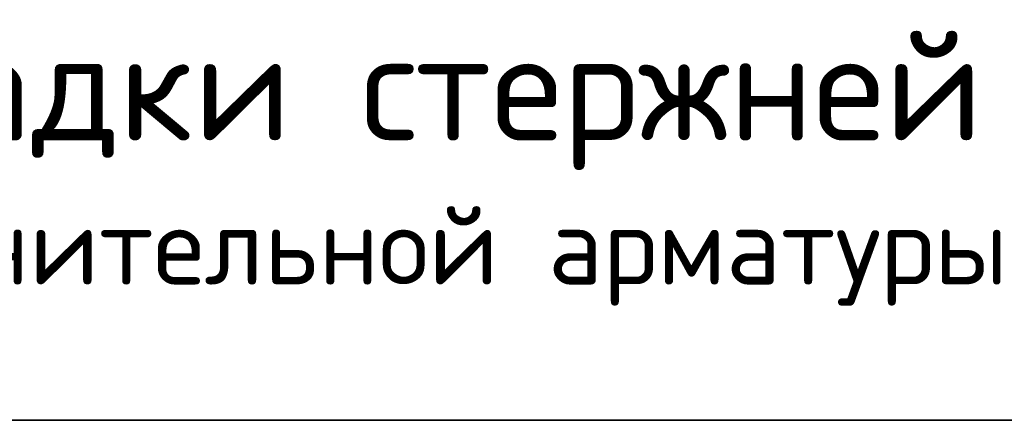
# Model space of a CAD drawing. Header units: metres. Extents: x -38 to 97, y -15 to 21.
# Tile 166 of 209: x 76.621 to 77.095, y 8.472 to 8.665. Entities that reach past the tile are written whole.
import ezdxf

# ---------------------------------------------------------------- set-up
doc = ezdxf.new("R2010")
doc.units = ezdxf.units.M

msp = doc.modelspace()

# ---------------------------------------------------------------- linework, layer by layer
at = {"color": 7, "linetype": 'Continuous', "lineweight": 35, "transparency": 33554687}
msp.add_line((67.91979, 8.47171), (86.41979, 8.47171), dxfattribs=at)
at = {"color": 7, "linetype": 'Continuous', "lineweight": 13, "transparency": 33554687}
msp.add_line((86.41979, 8.47171), (67.91979, 8.47171), dxfattribs=at)

# ---------------------------------------------------------------- texts
at = {"color": 7, "linetype": 'Continuous', "lineweight": 13, "transparency": 33554687, "insert": (76.64119, 8.65893), "char_height": 0.0525, "width": 1.2320438, "attachment_point": 2, "line_spacing_factor": 0.963855}
msp.add_mtext('\\A1;{\\fISOCPEUR|i0|b0;\\H0.052500;\\W1.000000;\\C7;Схема раскладки стержней}\\P{\\fISOCPEUR|i0|b0;\\H0.037500;\\W1.000000;\\C7;фоновой и дополнительной арматуры}\\P', dxfattribs=at)
msp.add_mtext('\\A1;{\\fISOCPEUR|i0|b0;\\H0.052500;\\W1.000000;\\C7;Схема раскладки стержней}\\P{\\fISOCPEUR|i0|b0;\\H0.037500;\\W1.000000;\\C7;фоновой и дополнительной арматуры}\\P', dxfattribs=at)
msp.add_mtext('\\A1;{\\fISOCPEUR|i0|b0;\\H0.052500;\\W1.000000;\\C7;Схема раскладки стержней}\\P{\\fISOCPEUR|i0|b0;\\H0.037500;\\W1.000000;\\C7;фоновой и дополнительной арматуры}\\P', dxfattribs=at)

doc.saveas('drawing.dxf')
